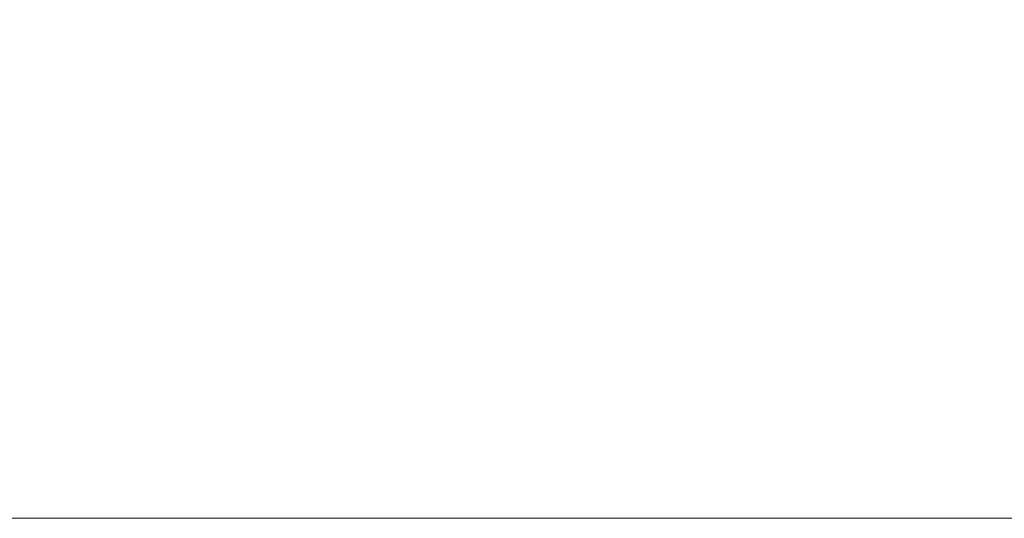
# Model space of a CAD drawing. Header units: inches. Extents: x -654 to -42, y 299 to 609.
# Tile 28 of 256: x -651.653 to -650.688, y 298.946 to 299.435. Entities that reach past the tile are written whole.
import ezdxf

# ---------------------------------------------------------------- set-up
doc = ezdxf.new("R2010")
doc.units = ezdxf.units.IN
doc.header["$MEASUREMENT"] = 0
doc.layers.add('A-FLOR-HRAL', color=1, linetype='Continuous', lineweight=9)

# ---------------------------------------------------------------- blocks, each defined once
blk = doc.blocks.new('Railing - Railing-1129684-_3D_')
at = {"layer": 'A-FLOR-HRAL'}
mesh = blk.add_polyface(dxfattribs=at)
corners = [(-652.58199, 301.94639, 41), (-652.58199, 298.94639, 41), (-400.58199, 298.94639, 41), (-400.58199, 301.94639, 41)]
mesh.append_faces([[corners[k] for k in face] for face in [(0, 1, 2, 3)]])
mesh = blk.add_polyface(dxfattribs=at)
corners = [(-652.58199, 298.94639, 39), (-652.58199, 301.94639, 39), (-400.58199, 301.94639, 39), (-400.58199, 298.94639, 39)]
mesh.append_faces([[corners[k] for k in face] for face in [(0, 1, 2, 3)]])
mesh = blk.add_polyface(dxfattribs=at)
corners = [(-652.58199, 298.94639, 41), (-652.58199, 298.94639, 39), (-400.58199, 298.94639, 39), (-400.58199, 298.94639, 41)]
mesh.append_faces([[corners[k] for k in face] for face in [(3, 0, 1, 2)]])

msp = doc.modelspace()

# ---------------------------------------------------------------- block references
at = {"layer": 'A-FLOR-HRAL'}
msp.add_blockref('Railing - Railing-1129684-_3D_', (0, 0), dxfattribs=at)

doc.saveas('drawing.dxf')
